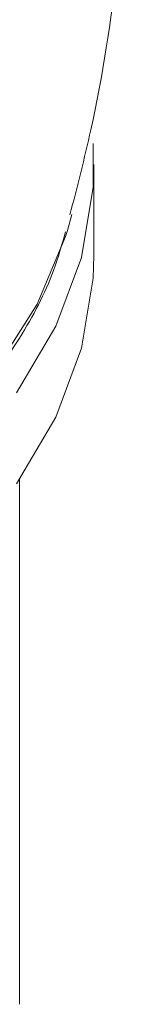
# Model space of a CAD drawing. Header units: millimetres. Extents: x 3 to 556, y 2 to 429.
# Tile 56 of 57: x 483.8 to 484.88, y 355.23 to 364.52. Entities that reach past the tile are written whole.
import ezdxf

# ---------------------------------------------------------------- set-up
doc = ezdxf.new("R2010")
doc.units = ezdxf.units.MM
doc.header["$LTSCALE"] = 2

msp = doc.modelspace()

# ---------------------------------------------------------------- linework, layer by layer
at = {"color": 7, "linetype": 'Continuous', "lineweight": 0}
for p, q in [((484.5009278, 362.2922946), (484.5009278, 363.1496648)), ((484.2518003, 362.5274611), (484.2927397, 362.6782582)), ((483.8009272, 355.2292184), (483.8009272, 360.181444))]:
    msp.add_line(p, q, dxfattribs=at)
at = {"color": 7, "linetype": 'Continuous', "lineweight": 0, "flags": 128}
for points in [[(484.4949615, 363.3480327), (484.493981, 362.9356037), (484.3840386, 362.2740277), (484.1417983, 361.6242942), (483.7705335, 360.9951886)], [(484.5009278, 362.2922946), (484.493981, 362.0782335), (484.3840386, 361.4166575), (484.1417983, 360.766924), (483.7705335, 360.1378184)]]:
    msp.add_lwpolyline(points, dxfattribs=at)
at = {"color": 8, "linetype": 'Continuous', "lineweight": 0, "flags": 128}
msp.add_lwpolyline([(483.5732925, 361.2163694), (483.9674133, 361.83298), (484.2348679, 362.4718346), (484.2518003, 362.5274611)], dxfattribs=at)
at = {"color": 7, "linetype": 'Continuous', "lineweight": 0}
for points, knots in [([(484.2756241, 362.6741781), (484.344654, 362.9413613), (484.5442928, 363.7140725), (484.7425821, 365.0231169), (484.8770725, 366.5798454), (484.8876744, 368.1329573), (484.7697775, 369.6640052), (484.637637, 370.7235588), (484.5143206, 371.2605915), (484.5040017, 371.3055297)], [0, 0, 0, 0, 0.0954414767, 0.2760230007, 0.4553621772, 0.633271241, 0.8095821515, 0.9840660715, 1, 1, 1, 1]), ([(464.9600097, 362.5371203), (465.0016749, 362.393332), (465.1055541, 362.0348398), (465.4021474, 361.4848914), (465.8286513, 360.8916146), (466.3671238, 360.3307991), (467.0062751, 359.808548), (467.7396746, 359.3321835), (468.5569721, 358.9079183), (469.4473025, 358.5409006), (470.3991393, 358.2351869), (471.4007782, 357.9939044), (472.4401761, 357.819502), (473.5049926, 357.7136761), (474.5826561, 357.67751), (475.6604649, 357.7113149), (476.7257117, 357.814765), (477.7658557, 357.9867875), (478.7686795, 358.2257181), (479.7224087, 358.5292075), (480.6157848, 358.8944575), (481.4380457, 359.3180858), (482.1791028, 359.7962377), (482.8284724, 360.3243684), (483.3786278, 360.896474), (483.8133491, 361.5064959), (484.1036043, 362.0488196), (484.1991084, 362.3928885), (484.2330596, 362.5152029)], [0, 0, 0, 0, 0.025628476, 0.0638967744, 0.1026403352, 0.1418689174, 0.1814671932, 0.2212811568, 0.2611829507, 0.3010793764, 0.3409375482, 0.3807505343, 0.4205230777, 0.4602659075, 0.4999921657, 0.5397161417, 0.5794505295, 0.6192078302, 0.6590032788, 0.6988516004, 0.7387657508, 0.7787531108, 0.8188094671, 0.8589042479, 0.8989412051, 0.9387791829, 0.978236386, 1, 1, 1, 1])]:
    msp.add_open_spline(points, degree=3, knots=knots, dxfattribs=at)

doc.saveas('drawing.dxf')
